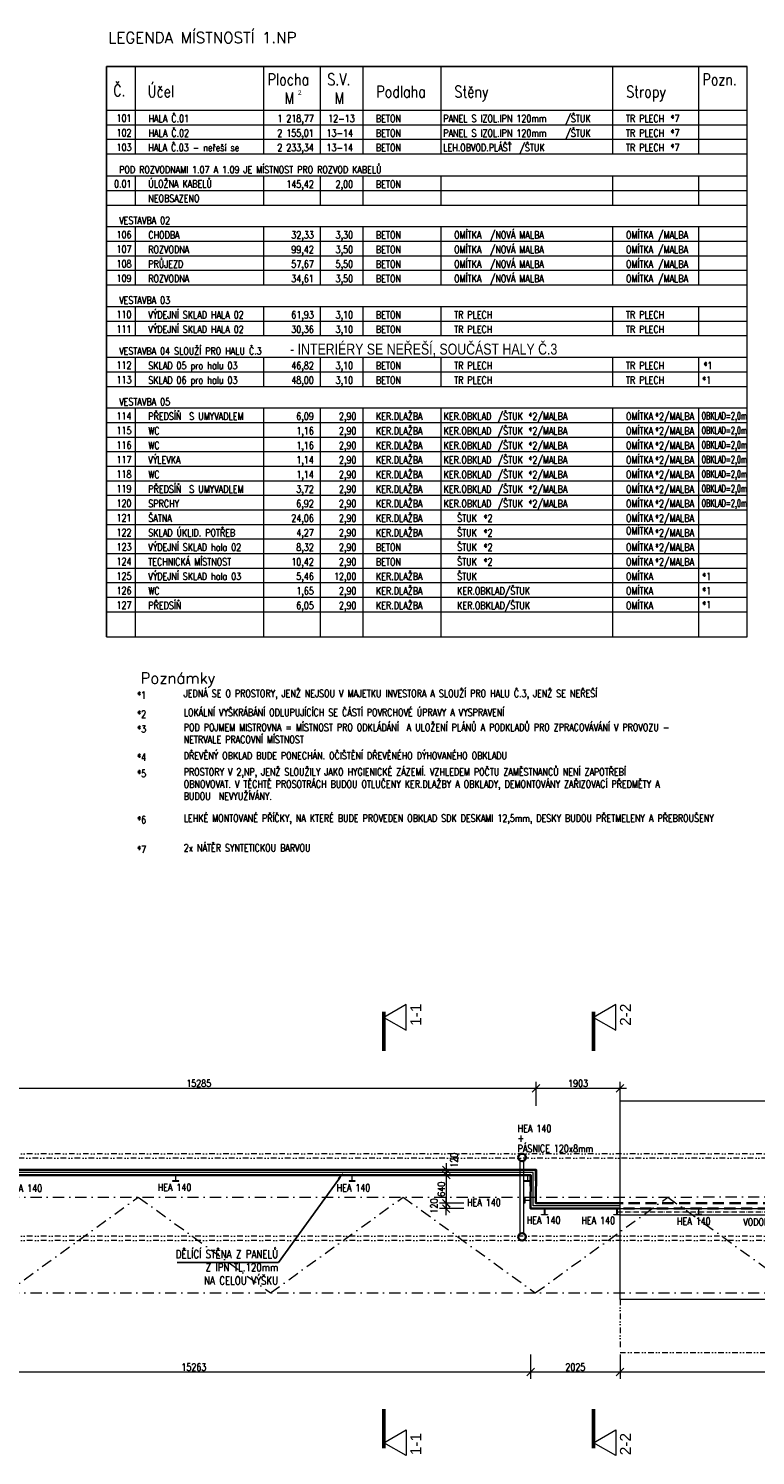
# Model space of a CAD drawing. Header units: millimetres. Extents: x -485339 to 350584, y -1189934 to 0.
# Tile 125 of 178: x 5523 to 21993, y -1146960 to -1114602. Entities that reach past the tile are written whole.
import ezdxf
from ezdxf import colors
from ezdxf.entities.mleader import LeaderData, LeaderLine
from ezdxf.enums import TextEntityAlignment as Align
from ezdxf.math import Vec2, Vec3

# ---------------------------------------------------------------- set-up
doc = ezdxf.new("R2010")
doc.units = ezdxf.units.MM
doc.header["$LTSCALE"] = 10
for name, pattern in [('ACAD_ISO10W100', [18.5, 12, -3, 0.5, -3]), ('DASHDOT', [25.4, 12.7, -6.35, 0, -6.35]), ('DĚLICÍ2', [15.875, 6.35, -3.175, 0, -3.175, 0, -3.175]), ('ČÁRKOVANÁ', [19.05, 12.7, -6.35])]:
    doc.linetypes.add(name, pattern=pattern)
doc.layers.get('Defpoints').update_dxf_attribs({"color": 201})
for name, color, linetype, lineweight in [('A_vybavení', 252, 'Continuous', 18), ('N_kóty', 10, 'Continuous', 18), ('N_popis', 10, 'Continuous', 18), ('N_čáry_dělící stěna', 212, 'ČÁRKOVANÁ', 35), ('N_čáry_obv.plášt', 212, 'Continuous', 18), ('N_čáry_obv.plášt_obrys', 212, 'Continuous', 35), ('St_popis', 250, 'Continuous', 18), ('St_sloupy_konstrukce haly', 5, 'Continuous', 35), ('St_čáry_nad', 250, 'DĚLICÍ2', 18), ('St_čáry_obrys', 5, 'Continuous', 35), ('St_čáry_osy', 250, 'DASHDOT', 18), ('St_čáry_plné', 250, 'Continuous', 18)]:
    doc.layers.add(name, color=color, linetype=linetype, lineweight=lineweight)
for name, color, linetype, lineweight, true_color in [('BOURÁNÍ_POPIS', 7, 'Continuous', 18, 0x4ccd32), ('N_profily', 7, 'Continuous', 18, 0x2424ff), ('N_PROFILY_KOTY', 7, 'Continuous', 18, 0x2424ff)]:
    doc.layers.add(name, color=color, linetype=linetype, lineweight=lineweight, true_color=true_color)
doc.styles.add('A_slabé', font='txt')
doc.styles.add('Andy', font='arial.ttf')
doc.styles.add('ROMANS', font='romans.shx', dxfattribs={"width": 0.8})
doc.styles.get("Standard").update_dxf_attribs({"font": 'simplex.shx', "width": 0.8})
doc.linetypes.add('ZIGZAG', pattern='A,0.00254,-5.08,[131,ltypeshp.shx,S=5.08,R=0,X=-5.08,Y=0],-10.16,[131,ltypeshp.shx,S=5.08,R=180,X=5.08,Y=0],-5.08', length=20.32254)
doc.dimstyles.new('stavebníM100', dxfattribs={"dimtxt": 165, "dimasz": 170, "dimexe": 150, "dimexo": 100, "dimgap": 30, "dimtad": 1, "dimdec": 0, "dimtxsty": 'Standard', "dimblk": 'OBLIQUE', "dimcen": -2.5, "dimdle": 150, "dimclrd": 256, "dimclre": 256, "dimclrt": 256, "dimadec": 4, "dimazin": 0, "dimtfac": 1, "dimtdec": 0, "dimtmove": 2, "dimatfit": 3, "dimldrblk": 'OBLIQUE', "dimfxl": 400, "dimfxlon": 1, "dimlwd": -1, "dimlwe": -1, "dimarcsym": 0})

# ---------------------------------------------------------------- blocks, each defined once
blk = doc.blocks.new('*U6843')
at = {"layer": 'N_popis', "lineweight": 15, "style": 'ROMANS', "width": 0.55}
blk.add_text('OBKLAD=2,0m', height=165, rotation=0.0027, dxfattribs=at).set_placement((-486, -67))
blk = doc.blocks.new('*U6844')
at = {"layer": 'A_vybavení'}
for p in [(0, 0), (0, -330), (0, -660), (0, -990), (0, -1320), (0, -1650), (0, -1980)]:
    blk.add_blockref('*U6843', p, dxfattribs=at)
blk = doc.blocks.new('G$CD8A98CDB')
at = {"layer": 'St_sloupy_konstrukce haly', "color": 250, "lineweight": 18, "ltscale": 2}
for points in [[(-825, 0), (825, 0)], [(-825, -80), (825, -80)]]:
    blk.add_lwpolyline(points, dxfattribs=at)
at = {"layer": 'St_sloupy_konstrukce haly', "ltscale": 2}
for centre in [(-900, -40), (900, -40)]:
    blk.add_circle(centre, 85, dxfattribs=at)
blk = doc.blocks.new('_OBLIQUE')
at = {"color": 0, "linetype": 'ByBlock'}
blk.add_line((-0.5, -0.5), (0.5, 0.5), dxfattribs=at)
blk = doc.blocks.new('*D7745')
at = {"layer": 'Defpoints', "color": 0}
for p in [(17021, -1138634), (1736, -1141702), (17021, -1141702)]:
    blk.add_point(p, dxfattribs=at)
at = {"layer": 'N_kóty'}
for p, q in [((1586, -1138634), (17171, -1138634)), ((1736, -1139034), (1736, -1138484)), ((17021, -1139034), (17021, -1138484))]:
    blk.add_line(p, q, dxfattribs=at)
at = {"layer": 'N_kóty', "linetype": 'ByBlock', "xscale": 170, "yscale": 170, "zscale": 170, "rotation": 180}
blk.add_blockref('_OBLIQUE', (1736, -1138634), dxfattribs=at)
at = {"layer": 'N_kóty', "linetype": 'ByBlock', "xscale": 170, "yscale": 170, "zscale": 170}
blk.add_blockref('_OBLIQUE', (17021, -1138634), dxfattribs=at)
at = {"layer": 'N_kóty', "insert": (9379, -1138521), "char_height": 165, "attachment_point": 5}
blk.add_mtext('15285', dxfattribs=at)
blk = doc.blocks.new('*D7746')
at = {"layer": 'Defpoints', "color": 0}
for p in [(18924, -1138634), (18924, -1140142), (17021, -1141702)]:
    blk.add_point(p, dxfattribs=at)
at = {"layer": 'N_kóty'}
for p, q in [((16871, -1138634), (19074, -1138634)), ((17021, -1139034), (17021, -1138484)), ((18924, -1139034), (18924, -1138484))]:
    blk.add_line(p, q, dxfattribs=at)
at = {"layer": 'N_kóty', "linetype": 'ByBlock', "xscale": 170, "yscale": 170, "zscale": 170, "rotation": 180}
blk.add_blockref('_OBLIQUE', (17021, -1138634), dxfattribs=at)
at = {"layer": 'N_kóty', "linetype": 'ByBlock', "xscale": 170, "yscale": 170, "zscale": 170}
blk.add_blockref('_OBLIQUE', (18924, -1138634), dxfattribs=at)
at = {"layer": 'N_kóty', "insert": (17973, -1138521), "char_height": 165, "attachment_point": 5}
blk.add_mtext('1903', dxfattribs=at)
blk = doc.blocks.new('*D7747')
at = {"layer": 'Defpoints', "color": 0}
for p in [(14987, -1141242), (18924, -1141242), (18924, -1141362)]:
    blk.add_point(p, dxfattribs=at)
at = {"layer": 'N_kóty'}
for p, q in [((15387, -1141242), (14837, -1141242)), ((14987, -1141512), (14987, -1141092)), ((15387, -1141362), (14837, -1141362))]:
    blk.add_line(p, q, dxfattribs=at)
at = {"layer": 'N_kóty', "linetype": 'ByBlock', "xscale": 170, "yscale": 170, "zscale": 170}
for p, rotation in [((14987, -1141242), 90), ((14987, -1141362), 270)]:
    blk.add_blockref('_OBLIQUE', p, dxfattribs=dict(at, rotation=rotation))
at = {"layer": 'N_kóty', "insert": (14709, -1141302), "char_height": 165, "attachment_point": 5, "rotation": 90}
blk.add_mtext('120', dxfattribs=at)
blk = doc.blocks.new('*D7748')
at = {"layer": 'Defpoints', "color": 0}
for p in [(14989, -1140602), (16901, -1140602), (18924, -1141242)]:
    blk.add_point(p, dxfattribs=at)
at = {"layer": 'N_kóty'}
for p, q in [((15389, -1140602), (14839, -1140602)), ((14989, -1141392), (14989, -1140452)), ((15389, -1141242), (14839, -1141242))]:
    blk.add_line(p, q, dxfattribs=at)
at = {"layer": 'N_kóty', "linetype": 'ByBlock', "xscale": 170, "yscale": 170, "zscale": 170}
for p, rotation in [((14989, -1140602), 90), ((14989, -1141242), 270)]:
    blk.add_blockref('_OBLIQUE', p, dxfattribs=dict(at, rotation=rotation))
at = {"layer": 'N_kóty', "insert": (14876, -1140922), "char_height": 165, "attachment_point": 5, "rotation": 90}
blk.add_mtext('640', dxfattribs=at)
blk = doc.blocks.new('*D7749')
at = {"layer": 'Defpoints', "color": 0}
for p in [(14989, -1140482), (16901, -1140602), (17021, -1140482)]:
    blk.add_point(p, dxfattribs=at)
at = {"layer": 'N_kóty'}
for p, q in [((15389, -1140482), (14839, -1140482)), ((15389, -1140602), (14839, -1140602)), ((14989, -1140752), (14989, -1140332))]:
    blk.add_line(p, q, dxfattribs=at)
at = {"layer": 'N_kóty', "linetype": 'ByBlock', "xscale": 170, "yscale": 170, "zscale": 170}
for p, rotation in [((14989, -1140482), 90), ((14989, -1140602), 270)]:
    blk.add_blockref('_OBLIQUE', p, dxfattribs=dict(at, rotation=rotation))
at = {"layer": 'N_kóty', "insert": (15168, -1140264), "char_height": 165, "attachment_point": 5, "rotation": 90}
blk.add_mtext('120', dxfattribs=at)
blk = doc.blocks.new('G$C4E362255')
at = {"layer": 'St_čáry_nad', "ltscale": 2}
blk.add_lwpolyline([(0, -4500), (0, -5700), (21100, -5700), (22400, -5700), (22400, -3350), (21100, -3350)], dxfattribs=at)
at = {"layer": 'St_čáry_plné'}
blk.add_lwpolyline([(21100, -4500), (0, -4500), (0, 0), (21100, 0)], close=True, dxfattribs=at)
blk = doc.blocks.new('*D7778')
at = {"layer": 'Defpoints', "color": 0}
for p in [(18924, -1143422), (40024, -1144007), (18924, -1145069)]:
    blk.add_point(p, dxfattribs=at)
at = {"layer": 'N_kóty'}
for p, q in [((18924, -1144669), (18924, -1145219)), ((40024, -1144669), (40024, -1145219)), ((40174, -1145069), (18774, -1145069))]:
    blk.add_line(p, q, dxfattribs=at)
at = {"layer": 'N_kóty', "linetype": 'ByBlock', "xscale": 170, "yscale": 170, "zscale": 170, "rotation": 180}
blk.add_blockref('_OBLIQUE', (18924, -1145069), dxfattribs=at)
at = {"layer": 'N_kóty', "linetype": 'ByBlock', "xscale": 170, "yscale": 170, "zscale": 170}
blk.add_blockref('_OBLIQUE', (40024, -1145069), dxfattribs=at)
at = {"layer": 'N_kóty', "insert": (29474, -1144957), "char_height": 165, "attachment_point": 5}
blk.add_mtext('21100', dxfattribs=at)
blk = doc.blocks.new('*D7779')
at = {"layer": 'Defpoints', "color": 0}
for p in [(16899, -1141362), (18924, -1143422), (16899, -1145069)]:
    blk.add_point(p, dxfattribs=at)
at = {"layer": 'N_kóty'}
for p, q in [((16899, -1144669), (16899, -1145219)), ((18924, -1144669), (18924, -1145219)), ((19074, -1145069), (16749, -1145069))]:
    blk.add_line(p, q, dxfattribs=at)
at = {"layer": 'N_kóty', "linetype": 'ByBlock', "xscale": 170, "yscale": 170, "zscale": 170, "rotation": 180}
blk.add_blockref('_OBLIQUE', (16899, -1145069), dxfattribs=at)
at = {"layer": 'N_kóty', "linetype": 'ByBlock', "xscale": 170, "yscale": 170, "zscale": 170}
blk.add_blockref('_OBLIQUE', (18924, -1145069), dxfattribs=at)
at = {"layer": 'N_kóty', "insert": (17912, -1144957), "char_height": 165, "attachment_point": 5}
blk.add_mtext('2025', dxfattribs=at)
blk = doc.blocks.new('*D7780')
at = {"layer": 'Defpoints', "color": 0}
for p in [(1636, -1140602), (16899, -1141362), (1636, -1145069)]:
    blk.add_point(p, dxfattribs=at)
at = {"layer": 'N_kóty'}
for p, q in [((1636, -1144669), (1636, -1145219)), ((16899, -1144669), (16899, -1145219)), ((17049, -1145069), (1486, -1145069))]:
    blk.add_line(p, q, dxfattribs=at)
at = {"layer": 'N_kóty', "linetype": 'ByBlock', "xscale": 170, "yscale": 170, "zscale": 170, "rotation": 180}
blk.add_blockref('_OBLIQUE', (1636, -1145069), dxfattribs=at)
at = {"layer": 'N_kóty', "linetype": 'ByBlock', "xscale": 170, "yscale": 170, "zscale": 170}
blk.add_blockref('_OBLIQUE', (16899, -1145069), dxfattribs=at)
at = {"layer": 'N_kóty', "insert": (9268, -1144957), "char_height": 165, "attachment_point": 5}
blk.add_mtext('15263', dxfattribs=at)

msp = doc.modelspace()

# ---------------------------------------------------------------- linework, layer by layer
at = {"layer": 'N_profily', "lineweight": 18}
for points in [[(8850.5, -1140610.2), (8850.5, -1140733.2), (8784.5, -1140733.2), (8784.5, -1140741.7), (8924.5, -1140741.7), (8924.5, -1140733.2), (8858.5, -1140733.2), (8858.5, -1140610.2), (8924.5, -1140610.2), (8924.5, -1140601.7), (8784.5, -1140601.7), (8784.5, -1140610.2)], [(12850.5, -1140610.2), (12850.5, -1140733.2), (12784.5, -1140733.2), (12784.5, -1140741.7), (12924.5, -1140741.7), (12924.5, -1140733.2), (12858.5, -1140733.2), (12858.5, -1140610.2), (12924.5, -1140610.2), (12924.5, -1140601.7), (12784.5, -1140601.7), (12784.5, -1140610.2)], [(16825.5, -1140610.2), (16825.5, -1140733.2), (16759.5, -1140733.2), (16759.5, -1140741.7), (16899.5, -1140741.7), (16899.5, -1140733.2), (16833.5, -1140733.2), (16833.5, -1140610.2), (16899.5, -1140610.2), (16899.5, -1140601.7), (16759.5, -1140601.7), (16759.5, -1140610.2)], [(16891.5, -1140610.2), (16891.5, -1140733.2), (16899.5, -1140733.2), (16899.5, -1140610.2)], [(16891, -1141175.9), (16768, -1141175.9), (16768, -1141241.9), (16759.5, -1141241.9), (16759.5, -1141101.9), (16768, -1141101.9), (16768, -1141167.9), (16891, -1141167.9), (16891, -1141101.9), (16899.5, -1141101.9), (16899.5, -1141241.9), (16891, -1141241.9)], [(17210.5, -1141493.4), (17210.5, -1141370.4), (17144.5, -1141370.4), (17144.5, -1141361.9), (17284.5, -1141361.9), (17284.5, -1141370.4), (17218.5, -1141370.4), (17218.5, -1141493.4), (17284.5, -1141493.4), (17284.5, -1141501.9), (17144.5, -1141501.9), (17144.5, -1141493.4)], [(18850.5, -1141493.4), (18850.5, -1141370.4), (18784.5, -1141370.4), (18784.5, -1141361.9), (18924.5, -1141361.9), (18924.5, -1141370.4), (18858.5, -1141370.4), (18858.5, -1141493.4), (18924.5, -1141493.4), (18924.5, -1141501.9), (18784.5, -1141501.9), (18784.5, -1141493.4)], [(20700.5, -1141370.5), (20700.5, -1141493.5), (20634.5, -1141493.5), (20634.5, -1141502), (20774.5, -1141502), (20774.5, -1141493.5), (20708.5, -1141493.5), (20708.5, -1141370.5), (20774.5, -1141370.5), (20774.5, -1141362), (20634.5, -1141362), (20634.5, -1141370.5)]]:
    msp.add_lwpolyline(points, close=True, dxfattribs=at)
at = {"layer": 'N_profily', "linetype": 'ACAD_ISO10W100', "lineweight": 18}
msp.add_lwpolyline([(18858.5, -1141432), (40090.5, -1141432)], dxfattribs=at)
at = {"layer": 'N_profily', "lineweight": 18}
for points in [[(18924.5, -1141361.9), (40024.5, -1141361.9)], [(18924.5, -1141502), (40024.5, -1141502)]]:
    msp.add_lwpolyline(points, dxfattribs=at)
at = {"layer": 'N_čáry_dělící stěna', "ltscale": 2}
for points in [[(1634.5, -1140481.7), (17019.5, -1140481.7)], [(1634.5, -1140601.7), (16899.5, -1140601.7)], [(16899.5, -1140601.7), (16899.5, -1141361.9)], [(17019.5, -1140481.7), (17019.5, -1141241.9)], [(82619.5, -1141241.9), (17019.5, -1141241.9)], [(82499.5, -1141361.9), (16899.5, -1141361.9)]]:
    msp.add_lwpolyline(points, dxfattribs=at)
at = {"layer": 'N_čáry_obv.plášt', "linetype": 'ZIGZAG'}
msp.add_lwpolyline([(18924.5, -1141301.9), (16959.5, -1141301.9), (16959.5, -1140541.7), (1634.5, -1140541.7)], dxfattribs=at)
at = {"layer": 'N_čáry_obv.plášt_obrys'}
for points in [[(18924.5, -1141241.9), (17019.5, -1141241.9), (17021.1, -1140481.7), (1636.1, -1140481.7)], [(18924.5, -1141361.9), (16899.5, -1141361.9), (16901.1, -1140601.7), (1636.1, -1140601.7)]]:
    msp.add_lwpolyline(points, dxfattribs=at)
at = {"layer": 'St_popis', "lineweight": 25}
for q in [(21804.3, -1115463.9), (7289.1, -1128396.4), (7289.1, -1122289.7)]:
    msp.add_line((7289.1, -1115463.9), q, dxfattribs=at)
at = {"layer": 'St_popis'}
for p, q in [((7949.1, -1116453.8), (7949.1, -1115463.9)), ((10853.2, -1116453.8), (10853.2, -1115463.9)), ((12135.5, -1116453.8), (12135.5, -1115463.9)), ((13101.4, -1116453.8), (13101.4, -1115463.9)), ((14871.3, -1116453.8), (14871.3, -1115463.9)), ((18765.1, -1116453.8), (18765.1, -1115463.9)), ((20707.2, -1116453.8), (20707.2, -1115463.9)), ((21804.3, -1116453.8), (21804.3, -1115463.9)), ((21804.3, -1122289.7), (21804.3, -1115463.9)), ((7289.1, -1116453.8), (21804.3, -1116453.8)), ((21709.3, -1116453.8), (21709.9, -1116453.8)), ((21804.3, -1128396.4), (21804.3, -1116453.8)), ((7289.1, -1116783.8), (21804.3, -1116783.8)), ((7289.1, -1117113.8), (20707.2, -1117113.8)), ((7289.1, -1117113.8), (21804.3, -1117113.8)), ((7289.1, -1117443.8), (21804.3, -1117443.8)), ((7289.1, -1117943.8), (21804.3, -1117943.8)), ((7289.1, -1118273.8), (21804.3, -1118273.8)), ((7289.1, -1118603.8), (20707.2, -1118603.8)), ((7289.1, -1118603.8), (20707.2, -1118603.8)), ((7289.1, -1118603.8), (21804.3, -1118603.8)), ((7289.1, -1119094.5), (21804.3, -1119094.5)), ((7289.1, -1119424.5), (21804.3, -1119424.5)), ((7289.1, -1119754.5), (20707.2, -1119754.5)), ((7289.1, -1119754.5), (20707.2, -1119754.5)), ((7289.1, -1119754.5), (21804.3, -1119754.5)), ((7289.1, -1120084.5), (20707.2, -1120084.5)), ((7289.1, -1120084.5), (20707.2, -1120084.5)), ((7289.1, -1120084.5), (21804.3, -1120084.5)), ((7289.1, -1120414.5), (20707.2, -1120414.5)), ((7289.1, -1120414.5), (20707.2, -1120414.5)), ((7289.1, -1120414.5), (21804.3, -1120414.5)), ((7289.1, -1120905.2), (21804.3, -1120905.2)), ((7289.1, -1121235.2), (21804.3, -1121235.2)), ((7289.1, -1121565.2), (20707.2, -1121565.2)), ((7289.1, -1121565.2), (20707.2, -1121565.2)), ((7289.1, -1121565.2), (21804.3, -1121565.2)), ((8178.5, -1121565.2), (21596.6, -1121565.2)), ((8178.5, -1121565.2), (21596.6, -1121565.2)), ((7289.1, -1122056), (21804.3, -1122056)), ((7289.1, -1122386), (21804.3, -1122386)), ((7289.1, -1122716), (20707.2, -1122716)), ((7289.1, -1122716), (20707.2, -1122716)), ((7289.1, -1122716), (21804.3, -1122716)), ((7289.1, -1123206.7), (21804.3, -1123206.7)), ((7289.1, -1123536.7), (21804.3, -1123536.7)), ((7289.1, -1123866.7), (20707.2, -1123866.7)), ((7289.1, -1123866.7), (20707.2, -1123866.7)), ((7289.1, -1123866.7), (21804.3, -1123866.7)), ((7289.1, -1124196.7), (21804.3, -1124196.7)), ((7289.1, -1124526.7), (20707.2, -1124526.7)), ((7289.1, -1124526.7), (20707.2, -1124526.7)), ((7289.1, -1124526.7), (21804.3, -1124526.7)), ((7289.1, -1124856.6), (21804.3, -1124856.6)), ((7289.1, -1125186.6), (20707.2, -1125186.6)), ((7289.1, -1125186.6), (20707.2, -1125186.6)), ((7289.1, -1125186.6), (21804.3, -1125186.6)), ((7289.1, -1125516.6), (21804.3, -1125516.6)), ((7289.1, -1125846.6), (20707.2, -1125846.6)), ((7289.1, -1125846.6), (20707.2, -1125846.6)), ((7289.1, -1125846.6), (21804.3, -1125846.6)), ((7289.1, -1126176.6), (21804.3, -1126176.6)), ((7289.1, -1126506.6), (20707.2, -1126506.6)), ((7289.1, -1126506.6), (20707.2, -1126506.6)), ((7289.1, -1126506.6), (21804.3, -1126506.6)), ((7289.1, -1126836.6), (20707.2, -1126836.6)), ((7289.1, -1126836.6), (20707.2, -1126836.6)), ((7289.1, -1126836.6), (21804.3, -1126836.6)), ((7289.1, -1127166.6), (20707.2, -1127166.6)), ((7289.1, -1127166.6), (20707.2, -1127166.6)), ((7289.1, -1127166.6), (21804.3, -1127166.6)), ((7289.1, -1127496.5), (20707.2, -1127496.5)), ((7289.1, -1127496.5), (20707.2, -1127496.5)), ((7289.1, -1127496.5), (21804.3, -1127496.5)), ((7289.1, -1127826.5), (20707.2, -1127826.5)), ((7289.1, -1127826.5), (20707.2, -1127826.5)), ((7289.1, -1127826.5), (21804.3, -1127826.5)), ((7289.1, -1128396.4), (21804.3, -1128396.4))]:
    msp.add_line(p, q, dxfattribs=at)
at = {"layer": 'St_popis', "lineweight": 15}
for p, q in [((7949.1, -1117443.8), (7949.1, -1116453.8)), ((10853.2, -1117443.8), (10853.2, -1116453.8)), ((12135.5, -1117443.8), (12135.5, -1116453.8)), ((13101.4, -1117443.8), (13101.4, -1116453.8)), ((14871.3, -1117443.8), (14871.3, -1116453.8)), ((18765.1, -1117443.8), (18765.1, -1116453.8)), ((20707.2, -1117443.8), (20707.2, -1116453.8)), ((7949.1, -1118603.8), (7949.1, -1117943.8)), ((10853.2, -1118603.8), (10853.2, -1117943.8)), ((12135.5, -1118603.8), (12135.5, -1117943.8)), ((13101.4, -1118603.8), (13101.4, -1117943.8)), ((14871.3, -1118603.8), (14871.3, -1117943.8)), ((18765.1, -1118603.8), (18765.1, -1117943.8)), ((20707.2, -1118603.8), (20707.2, -1117943.8)), ((7949.1, -1120414.5), (7949.1, -1119094.5)), ((10853.2, -1120414.5), (10853.2, -1119094.5)), ((12135.5, -1120414.5), (12135.5, -1119094.5)), ((13101.4, -1120414.5), (13101.4, -1119094.5)), ((14871.3, -1120414.5), (14871.3, -1119094.5)), ((18765.1, -1120414.5), (18765.1, -1119094.5)), ((20707.2, -1120414.5), (20707.2, -1119094.5)), ((7949.1, -1121565.2), (7949.1, -1120905.2)), ((10853.2, -1121565.2), (10853.2, -1120905.2)), ((12135.5, -1121565.2), (12135.5, -1120905.2)), ((13101.4, -1121565.2), (13101.4, -1120905.2)), ((14871.3, -1121565.2), (14871.3, -1120905.2)), ((18765.1, -1121565.2), (18765.1, -1120905.2)), ((20707.2, -1121565.2), (20707.2, -1120905.2)), ((7949.1, -1122716), (7949.1, -1122056)), ((10853.2, -1122716), (10853.2, -1122056)), ((12135.5, -1122716), (12135.5, -1122056)), ((13101.4, -1122716), (13101.4, -1122056)), ((14871.3, -1122716), (14871.3, -1122056)), ((18765.1, -1122716), (18765.1, -1122056)), ((20707.2, -1122716), (20707.2, -1122056)), ((7949.1, -1128396.4), (7949.1, -1123206.7)), ((7949.1, -1123866.7), (7949.1, -1123206.7)), ((10853.2, -1128396.4), (10853.2, -1123206.7)), ((10853.2, -1123866.7), (10853.2, -1123206.7)), ((12135.5, -1128396.4), (12135.5, -1123206.7)), ((13101.4, -1128396.4), (13101.4, -1123206.7)), ((13101.4, -1123866.7), (13101.4, -1123206.7)), ((14871.3, -1128396.4), (14871.3, -1123206.7)), ((14871.3, -1123866.7), (14871.3, -1123206.7)), ((18765.1, -1128396.4), (18765.1, -1123206.7)), ((18765.1, -1123866.7), (18765.1, -1123206.7)), ((20707.2, -1128396.4), (20707.2, -1123206.7)), ((20707.2, -1123866.7), (20707.2, -1123206.7))]:
    msp.add_line(p, q, dxfattribs=at)
at = {"layer": 'St_popis'}
for points in [[(13574.8, -1137025.4), (14077.1, -1137315.4), (14077.1, -1136735.4)], [(18324.5, -1137025.4), (18826.8, -1137315.4), (18826.8, -1136735.4)], [(13574.8, -1146670.2), (14077.1, -1146380.2), (14077.1, -1146960.2)], [(18324.5, -1146670.2), (18826.8, -1146380.2), (18826.8, -1146960.2)]]:
    msp.add_lwpolyline(points, close=True, dxfattribs=at)
at = {"layer": 'St_popis', "linetype": 'DASHDOT', "ltscale": 2, "const_width": 83.3}
for points in [[(13574.8, -1136896.5), (13574.8, -1137787.7)], [(18324.5, -1136896.5), (18324.5, -1137787.7)], [(13574.8, -1146799.2), (13574.8, -1145907.9)], [(18324.5, -1146799.2), (18324.5, -1145907.9)]]:
    msp.add_lwpolyline(points, dxfattribs=at)
at = {"layer": 'St_čáry_nad', "ltscale": 2}
for points in [[(98064.2, -1140116.6), (2009.5, -1140116.6)], [(95331.7, -1140216.6), (2009.5, -1140216.6)], [(98064.2, -1141986.6), (2009.5, -1141986.6)], [(98064.2, -1142086.6), (2009.5, -1142086.6)]]:
    msp.add_lwpolyline(points, dxfattribs=at)
at = {"layer": 'St_čáry_osy', "ltscale": 2}
for points in [[(2009.5, -1141101.6), (98064.2, -1141088.7)], [(2009.5, -1141101.6), (5009.5, -1143274.1), (8009.5, -1141101.6)], [(8009.5, -1141101.6), (11005.2, -1143274.1), (14009.5, -1141101.6)], [(14009.5, -1141101.6), (17005.2, -1143274.1), (20009.5, -1141101.6)], [(20009.5, -1141101.6), (23005.2, -1143274.1), (26009.5, -1141101.6)], [(2009.5, -1143274.1), (98064.2, -1143261.2)]]:
    msp.add_lwpolyline(points, dxfattribs=at)

# ---------------------------------------------------------------- block references
at = {"layer": 'A_vybavení'}
msp.add_blockref('*U6844', (21260, -1123398.9), dxfattribs=at)
at = {"layer": 'St_sloupy_konstrukce haly', "ltscale": 2, "rotation": 90}
msp.add_blockref('G$CD8A98CDB', (16664.5, -1141101.6), dxfattribs=at)
at = {"layer": 'St_čáry_obrys'}
msp.add_blockref('G$C4E362255', (18924.5, -1138921.9), dxfattribs=at)

# ---------------------------------------------------------------- texts
at = {"layer": 'BOURÁNÍ_POPIS', "lineweight": 15, "style": 'ROMANS', "width": 0.8}
for p in [(20786.2, -1127107.5), (20786.2, -1127437.5), (20786.2, -1127749.8)]:
    msp.add_text('*1', height=165, rotation=0.00269, dxfattribs=at).set_placement(p)
at = {"layer": 'N_popis', "lineweight": 15, "style": 'ROMANS', "width": 0.8}
for s, height, p in [('PANEL S IZOL.IPN 120mm', 164.997, (14918.8, -1116724.8)), ('*7', 165, (20069.6, -1116722)), ('PANEL S IZOL.IPN 120mm', 164.997, (14918.8, -1117054.8)), ('*7', 165, (20069.6, -1117052)), ('*7', 165, (20069.6, -1117382)), ('/NOVÁ MALBA', 164.997, (15975.3, -1119365.5)), ('/MALBA', 165, (19784.4, -1119365.5)), ('/NOVÁ MALBA', 164.997, (15975.3, -1119695.5)), ('/MALBA', 165, (19784.4, -1119695.5)), ('/NOVÁ MALBA', 164.997, (15975.3, -1120025.4)), ('/MALBA', 165, (19784.4, -1120025.4)), ('/NOVÁ MALBA', 164.997, (15975.3, -1120355.4)), ('/MALBA', 165, (19784.4, -1120355.4)), ('*1', 165, (20814.8, -1122326.9)), ('*1', 165, (20786.2, -1122656.9)), ('KER.DLAŽBA', 165, (13394.9, -1123477.6)), ('KER.OBKLAD', 165, (14927.6, -1123477.6)), ('*2/MALBA', 165, (16847.4, -1123477.6)), ('*2/MALBA', 165, (19716.4, -1123477.6)), ('KER.DLAŽBA', 165, (13394.9, -1123807.6)), ('KER.OBKLAD', 165, (14927.6, -1123807.6)), ('*2/MALBA', 165, (16847.4, -1123807.6)), ('*2/MALBA', 165, (19716.4, -1123807.6)), ('KER.DLAŽBA', 165, (13394.9, -1124137.6)), ('KER.OBKLAD', 165, (14927.6, -1124137.6)), ('*2/MALBA', 165, (16847.4, -1124137.6)), ('*2/MALBA', 165, (19716.4, -1124137.6)), ('VÝLEVKA', 165, (8235.7, -1124467.6)), ('KER.DLAŽBA', 165, (13394.9, -1124467.6)), ('KER.OBKLAD', 165, (14927.6, -1124467.6)), ('*2/MALBA', 165, (16847.4, -1124467.6)), ('*2/MALBA', 165, (19716.4, -1124467.6)), ('KER.DLAŽBA', 165, (13394.9, -1124797.6)), ('KER.OBKLAD', 165, (14927.6, -1124797.6)), ('*2/MALBA', 165, (16847.4, -1124797.6)), ('*2/MALBA', 165, (19716.4, -1124797.6)), ('KER.DLAŽBA', 165, (13394.9, -1125127.6)), ('KER.OBKLAD', 165, (14927.6, -1125127.6)), ('*2/MALBA', 165, (16847.4, -1125127.6)), ('*2/MALBA', 165, (19716.4, -1125127.6)), ('KER.DLAŽBA', 165, (13394.9, -1125457.6)), ('KER.OBKLAD', 165, (14927.6, -1125457.6)), ('*2/MALBA', 165, (16847.4, -1125457.6)), ('*2/MALBA', 165, (19716.4, -1125457.6)), ('KER.DLAŽBA', 165, (13394.9, -1125787.6)), ('*2', 165, (15832.7, -1125787.6)), ('*2/MALBA', 165, (19716.4, -1125787.6)), ('SKLAD ÚKLID. POTŘEB', 164.997, (8235.7, -1126117.5)), ('KER.DLAŽBA', 165, (13394.9, -1126117.5)), ('*2', 165, (15832.7, -1126117.5)), ('*2/MALBA', 165, (19716.4, -1126117.6)), ('*2', 165, (15832.7, -1126447.5)), ('*2/MALBA', 165, (19716.4, -1126447.6)), ('TECHNICKÁ MÍSTNOST', 164.997, (8235.7, -1126777.5)), ('*2', 165, (15832.7, -1126777.5)), ('*2/MALBA', 165, (19716.4, -1126777.6))]:
    msp.add_text(s, height=height, rotation=0.00269, dxfattribs=at).set_placement(p)
at = {"layer": 'N_PROFILY_KOTY', "lineweight": 18, "width": 0.8}
for s, p in [('HEA 140', (16604.5, -1139628)), ('+', (16604.5, -1139844.5)), ('PÁSNICE 120x8mm', (16604.5, -1140083)), ('2xHEA 140', (4859, -1140983.5)), ('HEA 140', (8449, -1140963)), ('HEA 140', (12503, -1140971)), ('HEA 140', (15458, -1141303.5)), ('HEA 140', (16812.5, -1141707)), ('HEA 140', (18048, -1141713)), ('HEA 140', (20214, -1141731)), ('VODOROVNÝ PROFIL', (21716.5, -1141749))]:
    msp.add_text(s, height=165, dxfattribs=at).set_placement(p)
at = {"layer": 'St_popis', "width": 0.8}
for s, height, style, p in [('Plocha', 264, 'ROMANS', (10938.5, -1115887.6)), ('S.V.', 264, 'ROMANS', (12292.6, -1115887.6)), ('Pozn.', 264, 'ROMANS', (20792.5, -1115887.6)), ('Č.', 264, 'ROMANS', (7441, -1116139.1)), ('Účel', 264, 'ROMANS', (8222.4, -1116160)), ('Podlaha', 264, 'ROMANS', (13402, -1116165.9)), ('Stěny', 264, 'ROMANS', (15171.8, -1116165.9)), ('Stropy', 264, 'ROMANS', (19065.6, -1116165.9)), ('M', 264, 'ROMANS', (11323.2, -1116313.1)), ('M', 264, 'ROMANS', (12456.1, -1116313.1)), ('- INTERIÉRY SE NEŘEŠÍ, SOUČÁST HALY Č.3', 250, 'Andy', (11448.9, -1121996.9))]:
    msp.add_text(s, height=height, dxfattribs=dict(at, style=style)).set_placement(p)
at = {"layer": 'St_popis', "style": 'A_slabé'}
msp.add_text('2', height=105.6, dxfattribs=at).set_placement((11626.7, -1116107.5))
at = {"layer": 'St_popis', "lineweight": 15, "style": 'ROMANS', "width": 0.8}
for s, p in [('101', (7855.2, -1116717.8)), ('1 218,77', (11985.2, -1116724.3)), ('12-13', (12911.9, -1116724.3)), ('102', (7855.2, -1117047.8)), ('2 155,01', (11985.2, -1117054.3)), ('13-14', (12874.6, -1117054.3)), ('103', (7855.2, -1117377.8)), ('2 233,34', (11985.2, -1117384.3)), ('13-14', (12874.6, -1117384.3)), ('0.01', (7855.2, -1118207.8)), ('145,42', (11985.2, -1118214.3)), ('2,00', (12874.6, -1118214.3)), ('106', (7855.2, -1119358.5)), ('32,33', (11985.2, -1119365)), ('3,30', (12874.6, -1119365)), ('107', (7855.2, -1119688.5)), ('99,42', (11985.2, -1119695)), ('3,50', (12874.6, -1119695)), ('108', (7855.2, -1120018.5)), ('57,67', (11985.2, -1120025)), ('5,50', (12874.6, -1120025)), ('109', (7855.2, -1120348.5)), ('34,61', (11985.2, -1120355)), ('3,50', (12874.6, -1120355)), ('110', (7855.2, -1121169.2)), ('61,93', (11985.2, -1121175.7)), ('3,10', (12874.6, -1121175.7)), ('111', (7855.2, -1121499.2)), ('30,36', (11985.2, -1121505.7)), ('3,10', (12874.6, -1121505.7)), ('112', (7855.2, -1122320)), ('46,82', (11985.2, -1122326.5)), ('3,10', (12874.6, -1122326.5)), ('113', (7855.2, -1122650)), ('48,00', (11985.2, -1122656.5)), ('3,10', (12874.6, -1122656.5)), ('114', (7855.2, -1123470.7)), ('6,09', (11985.2, -1123477.2)), ('2,90', (12951.1, -1123477.2)), ('115', (7855.2, -1123800.7)), ('1,16', (11985.2, -1123807.2)), ('2,90', (12951.1, -1123807.2)), ('116', (7855.2, -1124130.7)), ('1,16', (11985.2, -1124137.2)), ('2,90', (12951.1, -1124137.2)), ('117', (7855.2, -1124460.7)), ('1,14', (11985.2, -1124467.2)), ('2,90', (12951.1, -1124467.2)), ('118', (7855.2, -1124790.6)), ('1,14', (11985.2, -1124797.2)), ('2,90', (12951.1, -1124797.2)), ('119', (7855.2, -1125120.6)), ('3,72', (11985.2, -1125127.1)), ('2,90', (12951.1, -1125127.1)), ('120', (7855.2, -1125450.6)), ('6,92', (11985.2, -1125457.1)), ('2,90', (12951.1, -1125457.1)), ('121', (7855.2, -1125780.6)), ('24,06', (11985.2, -1125787.1)), ('2,90', (12951.1, -1125787.1)), ('122', (7855.2, -1126110.6)), ('4,27', (11985.2, -1126117.1)), ('2,90', (12951.1, -1126117.1)), ('123', (7855.2, -1126440.6)), ('8,32', (11985.2, -1126447.1)), ('2,90', (12951.1, -1126447.1)), ('124', (7855.2, -1126770.6)), ('10,42', (11985.2, -1126777.1)), ('2,90', (12951.1, -1126777.1)), ('125', (7855.2, -1127100.6)), ('5,46', (11985.2, -1127107.1)), ('12,00', (12951.1, -1127107.1)), ('126', (7855.2, -1127430.5)), ('1,65', (11985.2, -1127437.1)), ('2,90', (12951.1, -1127437.1)), ('127', (7855.2, -1127760.5)), ('6,05', (11985.2, -1127767)), ('2,90', (12951.1, -1127767))]:
    msp.add_text(s, height=165, rotation=0.00269, dxfattribs=at).set_placement(p, align=Align.RIGHT)
for s, height, p in [('HALA Č.01', 165, (8242.6, -1116724.8)), ('BETON', 165, (13394.9, -1116724.8)), ('/ŠTUK', 165, (17686.4, -1116724.8)), ('TR PLECH', 165, (19058.5, -1116724.8)), ('HALA Č.02', 165, (8242.6, -1117054.8)), ('BETON', 165, (13394.9, -1117054.8)), ('/ŠTUK', 165, (17686.4, -1117054.8)), ('TR PLECH', 165, (19058.5, -1117054.8)), ('HALA Č.03 - neřeší se', 164.997, (8235.7, -1117384.7)), ('BETON', 165, (13394.9, -1117384.7)), ('LEH.OBVOD.PLÁŠŤ', 164.997, (14918.8, -1117384.7)), ('/ŠTUK', 165, (16644.9, -1117384.7)), ('TR PLECH', 165, (19058.5, -1117384.7)), ('POD ROZVODNAMI 1.07 A 1.09 JE MÍSTNOST PRO ROZVOD KABELŮ', 164.997, (7575.7, -1117884.7)), ('ÚLOŽNA KABELŮ', 164.997, (8235.7, -1118206.3)), ('BETON', 165, (13394.9, -1118214.7)), ('NEOBSAZENO', 165, (8235.7, -1118536.3)), ('VESTAVBA 02', 164.997, (7575.7, -1119035.5)), ('CHODBA ', 165, (8235.7, -1119365.5)), ('BETON', 165, (13394.9, -1119365.5)), ('OMÍTKA ', 165, (15164.8, -1119365.5)), ('OMÍTKA', 165, (19058.5, -1119365.5)), ('ROZVODNA', 165, (8235.7, -1119695.5)), ('BETON', 165, (13394.9, -1119695.5)), ('OMÍTKA', 165, (15164.8, -1119695.5)), ('OMÍTKA', 165, (19058.5, -1119695.5)), ('PRŮJEZD', 165, (8235.7, -1120025.4)), ('BETON', 165, (13394.9, -1120025.4)), ('OMÍTKA', 165, (15164.8, -1120025.4)), ('OMÍTKA', 165, (19058.5, -1120025.4)), ('ROZVODNA', 165, (8235.7, -1120355.4)), ('BETON', 165, (13394.9, -1120355.4)), ('OMÍTKA', 165, (15164.8, -1120355.4)), ('OMÍTKA', 165, (19058.5, -1120355.4)), ('VESTAVBA 03', 164.997, (7575.7, -1120846.2)), ('VÝDEJNÍ SKLAD HALA 02', 164.997, (8235.7, -1121176.2)), ('BETON', 165, (13394.9, -1121176.2)), ('TR PLECH', 165, (15164.8, -1121176.2)), ('TR PLECH', 165, (19058.5, -1121176.2)), ('VÝDEJNÍ SKLAD HALA 02', 164.997, (8235.7, -1121506.2)), ('BETON', 165, (13394.9, -1121506.2)), ('TR PLECH', 165, (15164.8, -1121506.2)), ('TR PLECH', 165, (19058.5, -1121506.2)), ('VESTAVBA 04 SLOUŽÍ PRO HALU Č.3', 164.997, (7574.4, -1121996.9)), ('SKLAD 05 pro halu 03', 164.997, (8235.7, -1122326.9)), ('BETON', 165, (13394.9, -1122326.9)), ('TR PLECH', 165, (15164.8, -1122326.9)), ('TR PLECH', 165, (19058.5, -1122326.9)), ('SKLAD 06 pro halu 03', 164.997, (8235.7, -1122656.9)), ('BETON', 165, (13394.9, -1122656.9)), ('TR PLECH', 165, (15164.8, -1122656.9)), ('TR PLECH', 165, (19058.5, -1122656.9)), ('VESTAVBA 05', 164.997, (7575.7, -1123147.7)), ('PŘEDSÍŇ  S UMYVADLEM', 164.997, (8235.7, -1123477.6)), ('/ŠTUK', 165, (16151.4, -1123477.6)), ('OMÍTKA', 165, (19058.5, -1123477.6)), ('WC', 165, (8235.7, -1123807.6)), ('/ŠTUK', 165, (16151.4, -1123807.6)), ('OMÍTKA', 165, (19058.5, -1123807.6)), ('WC', 165, (8235.7, -1124137.6)), ('/ŠTUK', 165, (16151.4, -1124137.6)), ('OMÍTKA', 165, (19058.5, -1124137.6)), ('/ŠTUK', 165, (16151.4, -1124467.6)), ('OMÍTKA', 165, (19058.5, -1124467.6)), ('WC', 165, (8235.7, -1124797.6)), ('/ŠTUK', 165, (16151.4, -1124797.6)), ('OMÍTKA', 165, (19058.5, -1124797.6)), ('PŘEDSÍŇ  S UMYVADLEM', 164.997, (8235.7, -1125127.6)), ('/ŠTUK', 165, (16151.4, -1125127.6)), ('OMÍTKA', 165, (19058.5, -1125127.6)), ('SPRCHY', 165, (8235.7, -1125457.6)), ('/ŠTUK', 165, (16151.4, -1125457.6)), ('OMÍTKA', 165, (19058.5, -1125457.6)), ('ŠATNA ', 165, (8235.7, -1125787.6)), ('ŠTUK', 165, (15233.2, -1125787.6)), ('OMÍTKA', 165, (19058.5, -1125787.6)), ('ŠTUK', 165, (15233.2, -1126117.5)), ('OMÍTKA', 165, (19058.5, -1126072.5)), ('VÝDEJNÍ SKLAD hala 02', 164.997, (8235.7, -1126447.5)), ('BETON', 165, (13394.9, -1126447.5)), ('ŠTUK', 165, (15233.2, -1126447.5)), ('OMÍTKA', 165, (19058.5, -1126447.5)), ('BETON', 165, (13394.9, -1126777.5)), ('ŠTUK', 165, (15233.2, -1126777.5)), ('OMÍTKA', 165, (19058.5, -1126777.5)), ('VÝDEJNÍ SKLAD hala 03', 164.997, (8235.7, -1127107.5)), ('KER.DLAŽBA', 165, (13394.9, -1127107.5)), ('ŠTUK', 165, (15233.2, -1127107.5)), ('OMÍTKA', 165, (19058.5, -1127107.5)), ('WC', 165, (8235.7, -1127437.5)), ('KER.DLAŽBA', 165, (13394.9, -1127437.5)), ('KER.OBKLAD/ŠTUK', 164.997, (15233.2, -1127437.5)), ('OMÍTKA', 165, (19058.5, -1127437.5)), ('PŘEDSÍŇ', 165, (8235.7, -1127767.5)), ('KER.DLAŽBA', 165, (13394.9, -1127767.5)), ('KER.OBKLAD/ŠTUK', 164.997, (15233.2, -1127767.5)), ('OMÍTKA', 165, (19058.5, -1127767.5)), ('*1', 165, (7983.4, -1129799.8)), ('*2', 165, (7983.4, -1130229.9)), ('*3', 165, (7983.4, -1130568.2)), ('*4', 165, (7983.4, -1131209.2)), ('*5', 165, (7983.4, -1131578.8)), ('*6', 165, (7983.4, -1132628.3)), ('*7', 165, (7983.4, -1133301))]:
    msp.add_text(s, height=height, rotation=0.00269, dxfattribs=at).set_placement(p)
at = {"layer": 'St_popis', "style": 'Andy'}
for s, p in [('2-2', (19172.8, -1137218.5)), ('1-1', (14423.1, -1137218.5)), ('1-1', (14423.1, -1146955.8)), ('2-2', (19172.8, -1146955.8))]:
    msp.add_text(s, height=250, rotation=90, dxfattribs=at).set_placement(p)
at = {"layer": 'St_popis', "char_height": 250, "attachment_point": 1, "style": 'Andy'}
for s, insert in [('{\\Fromand|c0;LEGENDA MÍSTNOSTÍ 1.NP}', (7329.1, -1114682.9)), ('{\\Fromand|c0;Poznámky}', (8059, -1129208.3))]:
    msp.add_mtext(s, dxfattribs=dict(at, insert=insert))
at = {"layer": 'St_popis', "lineweight": 15, "width": 12080.669, "attachment_point": 1, "rotation": 0.00269, "style": 'ROMANS'}
for s, insert, char_height in [('JEDNÁ SE O PROSTORY, JENŽ NEJSOU V MAJETKU INVESTORA A SLOUŽÍ PRO HALU Č.3, JENŽ SE NEŘEŠÍ', (9038.8, -1129598.8), 164.997), ('LOKÁLNÍ VYŠKRÁBÁNÍ ODLUPUJÍCÍCH SE ČÁSTÍ POVRCHOVÉ ÚPRAVY A VYSPRAVENÍ', (9038.8, -1130028.9), 164.997), ('POD POJMEM MISTROVNA = MÍSTNOST PRO ODKLÁDÁNÍ  A ULOŽENÍ PLÁNŮ A PODKLADŮ PRO ZPRACOVÁVÁNÍ V PROVOZU - NETRVALE PRACOVNÍ MÍSTNOST', (9038.8, -1130367.2), 164.9972), ('DŘEVĚNÝ OBKLAD BUDE PONECHÁN. OČIŠTĚNÍ DŘEVĚNÉHO DÝHOVANÉHO OBKLADU', (9038.8, -1131008.2), 164.997), ('PROSTORY V 2,NP, JENŽ SLOUŽILY JAKO HYGIENICKÉ ZÁZEMÍ. VZHLEDEM POČTU ZAMĚSTNANCŮ NENÍ ZAPOTŘEBÍ OBNOVOVAT. V TĚCHTĚ PROSOTRÁCH BUDOU OTLUČENY KER.DLAŽBY A OBKLADY, DEMONTOVÁNY ZAŘIZOVACÍ PŘEDMĚTY A BUDOU  NEVYUŽÍVÁNY.', (9038.8, -1131377.9), 164.9972), ('LEHKÉ MONTOVANÉ PŘÍČKY, NA KTERÉ BUDE PROVEDEN OBKLAD SDK DESKAMI 12,5mm, DESKY BUDOU PŘETMELENY A PŘEBROUŠENY', (9038.8, -1132427.3), 164.9972), ('2x NÁTĚR SYNTETICKOU BARVOU', (9038.8, -1133100), 164.997)]:
    msp.add_mtext(s, dxfattribs=dict(at, insert=insert, char_height=char_height))

# ---------------------------------------------------------------- dimensions: what is measured, and where the dimension line sits
at = {"layer": 'N_kóty'}
for base, p1, p2, picture, middle in [((17021.1, -1138634), (1736.1, -1141701.7), (17021.1, -1141701.7), '*D7745', (9378.6, -1138521.5)), ((18924.5, -1138634), (17021.1, -1141701.7), (18924.5, -1140141.9), '*D7746', (17972.8, -1138521.5)), ((1636.1, -1145069.2), (16899.5, -1141361.9), (1636.1, -1140601.7), '*D7780', (9267.8, -1144956.7)), ((16899.5, -1145069.2), (18924.5, -1143421.9), (16899.5, -1141361.9), '*D7779', (17912, -1144956.7)), ((18924.5, -1145069.2), (40024.5, -1144006.6), (18924.5, -1143421.9), '*D7778', (29474.5, -1144956.7))]:
    dim = msp.add_linear_dim(base=base, p1=p1, p2=p2, dimstyle='stavebníM100', dxfattribs=at)
    dim.commit()
    dim.dimension.update_dxf_attribs({"geometry": picture, "text_midpoint": middle})
dim = msp.add_linear_dim(base=(14988.5, -1140481.7), p1=(16901.1, -1140601.7), p2=(17021.1, -1140481.7), angle=90, dimstyle='stavebníM100', dxfattribs=at)
dim.commit()
dim.dimension.update_dxf_attribs({"geometry": '*D7749', "text_midpoint": (15168.3, -1140263.6), "dimtype": 160})
for base, p1, p2, picture, middle in [((14988.5, -1140601.7), (18924.5, -1141241.9), (16901.1, -1140601.7), '*D7748', (14876, -1140921.8)), ((14986.9, -1141241.9), (18924.5, -1141361.9), (18924.5, -1141241.9), '*D7747', (14709.4, -1141301.9))]:
    dim = msp.add_linear_dim(base=base, p1=p1, p2=p2, angle=90, dimstyle='stavebníM100', dxfattribs=at)
    dim.commit()
    dim.dimension.update_dxf_attribs({"geometry": picture, "text_midpoint": middle})

# ---------------------------------------------------------------- leaders
at = {"layer": 'N_popis'}
ml = msp.add_multileader_mtext('Standard', dxfattribs=at)
ml.set_content('DĚLÍCÍ STĚNA Z PANELŮ\\PZ IPN TL.120mm\\PNA CELOU VÝŠKU')
ml.set_leader_properties()
ml.build(insert=Vec2(0, 0))
ml.multileader.update_dxf_attribs({"text_left_attachment_type": 6, "text_right_attachment_type": 6, "arrow_head_size": 180})
ctx = ml.context
ctx.base_point, ctx.char_height, ctx.arrow_head_size, ctx.plane_origin = Vec3(8522, -1142581.9), 180, 180, Vec3(11966, -1141617.6)
ctx.left_attachment, ctx.right_attachment, ctx.text_align_type = 6, 6, 2
notes = []
notes.append((ctx, [(0, (1, 1, 0), (11187.7, -1142581.9), (-1, 0), 8, [(0, [(12656.1, -1140545.2)], 0, [])])]))
ctx.mtext.insert, ctx.mtext.alignment, ctx.mtext.flow_direction = Vec3(11177.7, -1142304.2), 3, 5
for ctx, leaders in notes:
    for number, flags, end, landing, length, lines in leaders:
        leader = LeaderData()
        leader.index, (leader.has_last_leader_line, leader.has_dogleg_vector, leader.attachment_direction) = number, flags
        leader.last_leader_point, leader.dogleg_vector, leader.dogleg_length = Vec3(end), Vec3(landing), length
        for number, points, colour, breaks in lines:
            line = LeaderLine()
            line.index, line.vertices, line.color, line.breaks = number, Vec3.list(points), colors.encode_raw_color(colour), breaks
            leader.lines.append(line)
        ctx.leaders.append(leader)

doc.saveas('drawing.dxf')
